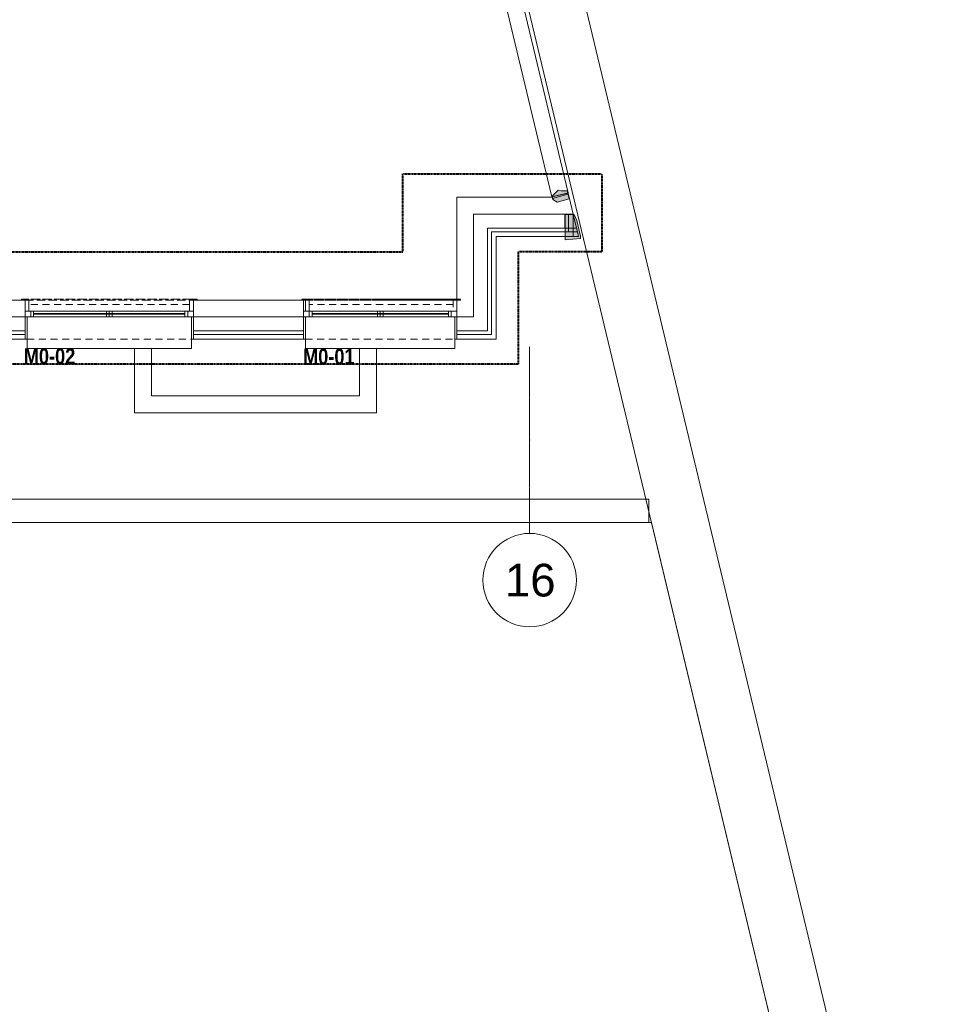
# Model space of a CAD drawing. Header units: millimetres. Extents: x -4899 to 185390, y -66936 to 47814.
# Tile 28 of 37: x 83531 to 93343, y -36586 to -26050. Entities that reach past the tile are written whole.
import ezdxf

# ---------------------------------------------------------------- set-up
doc = ezdxf.new("R2010")
doc.units = ezdxf.units.MM
doc.header["$MEASUREMENT"] = 0
doc.set_wipeout_variables(frame=1)
for name, pattern in [('Points tirets', [6.702778, 3.527778, -1.763889, 0, -1.411111]), ('Tirets petits', [125, 75, -50]), ('Traits', [5.644444, 2.822222, -2.822222]), ('Wipeout_Contour', [1000, 0, -1000])]:
    doc.linetypes.add(name, pattern=pattern)
for name, color, linetype in [('0._Rdch_1_0', 7, 'Continuous'), ('0._Rdch_1_01-01 BAT MITOYEN', 7, 'Continuous'), ('0._Rdch_1_01-01 Terrain 3D.Terrain', 7, 'Continuous'), ('0._Rdch_1_02-01 File _ Axe.Construction', 7, 'Continuous'), ('0._Rdch_1_02-04 Mur.Construction', 7, 'Continuous'), ('0._Rdch_1_02-04 VR et tablettes existantes', 7, 'Continuous'), ('0._Rdch_1_08-01 2D Dessin général.2D', 7, 'Continuous'), ('0._Rdch_1_08-01 contour hachures', 7, 'Continuous'), ('0._Rdch_1_A-WALL-____-OTLN.Modèle IFC', 7, 'Continuous'), ('0._Rdch_1_Fenêtres ARCHICAD', 7, 'Continuous'), ('0._Rdch_1_Marques de fenêtre ARCHICAD', 7, 'Continuous')]:
    doc.layers.add(name, color=color, linetype=linetype)
doc.styles.add('STYLE_GENERE_1', font='ARIALNB.TTF')
doc.styles.add('STYLE_GENERE_5', font='arial.ttf')

msp = doc.modelspace()

# ---------------------------------------------------------------- wipeouts: each hides what was drawn before it
at = {"color": 254, "linetype": 'Wipeout_Contour', "lineweight": 0, "ltscale": 414708.178128}
msp.add_wipeout([(101003, 15164), (-4899, 15164), (-4899, -66936), (101000, -66936), (101003, -39236)], dxfattribs=at).dxf.layer = '0._Rdch_1_0'

# ---------------------------------------------------------------- next in the draw order: wipeouts: each hides what was drawn before it
at = {"color": 254, "linetype": 'Wipeout_Contour', "lineweight": 0, "ltscale": 366166.939619}
msp.add_wipeout([(79129, 15164), (93153, -43365), (93145, -40756), (79746, 15164)], dxfattribs=at).dxf.layer = '0._Rdch_1_01-01 BAT MITOYEN'

# ---------------------------------------------------------------- next in the draw order: hatches: boundary and pattern name
at = {"layer": '0._Rdch_1_08-01 2D Dessin général.2D', "linetype": 'Continuous', "lineweight": 0, "true_color": 0xffffff}
msp.add_hatch(color=7, dxfattribs=at).paths.add_polyline_path([(89237, -27921), (89231, -27940), (89235, -27964), (89399, -27918), (89391, -27891), (89349, -27891)])

# ---------------------------------------------------------------- next in the draw order: linework, layer by layer
at = {"layer": '0._Rdch_1_01-01 BAT MITOYEN', "color": 7, "linetype": 'Continuous', "lineweight": 20, "flags": 128}
for points in [[(79129, 15164), (93153, -43365)], [(93145, -40756), (79746, 15164)]]:
    msp.add_lwpolyline(points, dxfattribs=at)
at = {"layer": '0._Rdch_1_01-01 Terrain 3D.Terrain', "color": 7, "linetype": 'Continuous', "lineweight": 9, "flags": 128}
msp.add_lwpolyline([(101000, -62868), (80045, -62868, 0.252676), (61750, -37877), (61750, -31580), (61750, -31430), (90293, -31430), (91743, -37480), (80478, -37480, 0.208739), (78930, -38023), (77084, -39757, 0.346866), (76717, -42207, -0.116487), (84929, -58118, 0.344824), (86870, -59638), (101001, -59638)], format="xyb", dxfattribs=at)
at = {"layer": '0._Rdch_1_02-04 Mur.Construction', "color": 7, "linetype": 'Continuous', "lineweight": 20}
for p, q in [((83590, -29050), (83590, -29170)), ((85390, -29050), (85390, -29170)), ((79390, -29230), (83590, -29230))]:
    msp.add_line(p, q, dxfattribs=at)
at = {"layer": '0._Rdch_1_02-04 Mur.Construction', "color": 7, "linetype": 'Continuous', "lineweight": 20, "flags": 128}
msp.add_lwpolyline([(83590, -29050), (79390, -29050)], dxfattribs=at)
at = {"layer": '0._Rdch_1_02-04 VR et tablettes existantes', "color": 251, "linetype": 'Tirets petits', "lineweight": 0, "true_color": 0x5d5d5d, "flags": 128}
for points in [[(83550, -29050), (83550, -29040)], [(83550, -29040), (85430, -29040)], [(83550, -29050), (83550, -29040)], [(83550, -29040), (85430, -29040)], [(83630, -29040), (83550, -29040)], [(83550, -29040), (83550, -29050)], [(85430, -29050), (83550, -29050)], [(85430, -29050), (83550, -29050)], [(83550, -29050), (83630, -29050)], [(83590, -29170), (83590, -29050)], [(83590, -29050), (85390, -29050)], [(83590, -29170), (83590, -29050)], [(83590, -29050), (85390, -29050)], [(83630, -29050), (83630, -29040)], [(85350, -29040), (83630, -29040)], [(83630, -29098), (83630, -29040)], [(85430, -29040), (85350, -29040)], [(85350, -29040), (85350, -29050)], [(85350, -29098), (85350, -29040)], [(85350, -29050), (85430, -29050)], [(85390, -29050), (85390, -29170)], [(85390, -29050), (85390, -29170)], [(85430, -29050), (85430, -29040)], [(85430, -29040), (85430, -29050)], [(85430, -29050), (85430, -29040)], [(85390, -29170), (83590, -29170)], [(85390, -29170), (83590, -29170)], [(85350, -29098), (83630, -29098)]]:
    msp.add_lwpolyline(points, dxfattribs=at)
at = {"layer": '0._Rdch_1_02-04 VR et tablettes existantes', "color": 251, "linetype": 'Continuous', "lineweight": 0, "true_color": 0x5d5d5d, "flags": 128}
for points in [[(83590, -29050), (83590, -29170)], [(83630, -29050), (83590, -29050)], [(83630, -29170), (83630, -29050)], [(85350, -29050), (85350, -29170)], [(85390, -29050), (85350, -29050)], [(85390, -29170), (85390, -29050)], [(83630, -29170), (83590, -29170)], [(85390, -29170), (85350, -29170)]]:
    msp.add_lwpolyline(points, dxfattribs=at)
at = {"layer": '0._Rdch_1_08-01 2D Dessin général.2D', "color": 7, "linetype": 'Continuous', "lineweight": 9, "flags": 128}
msp.add_lwpolyline([(89237, -27921), (89231, -27940), (89235, -27964), (89399, -27918), (89391, -27891), (89349, -27891)], close=True, dxfattribs=at)
at = {"layer": '0._Rdch_1_Fenêtres ARCHICAD', "color": 7, "linetype": 'Continuous', "lineweight": 13}
for p, q in [((83650, -29230), (83650, -29170)), ((83650, -29170), (83680, -29170)), ((83680, -29170), (83680, -29230)), ((84490, -29170), (84460, -29170)), ((84460, -29170), (84460, -29230)), ((84490, -29170), (84460, -29170)), ((84460, -29170), (84460, -29230)), ((84490, -29170), (84460, -29170)), ((84460, -29170), (84460, -29230)), ((84490, -29230), (84490, -29170)), ((84490, -29230), (84490, -29170)), ((84490, -29170), (84520, -29170)), ((84490, -29230), (84490, -29170)), ((84490, -29230), (84490, -29170)), ((84490, -29170), (84520, -29170)), ((84490, -29230), (84490, -29170)), ((84490, -29230), (84490, -29170)), ((84490, -29170), (84520, -29170)), ((84520, -29170), (84520, -29230)), ((84520, -29170), (84520, -29230)), ((84520, -29170), (84520, -29230)), ((85330, -29170), (85300, -29170)), ((85300, -29170), (85300, -29230)), ((85330, -29230), (85330, -29170)), ((83680, -29230), (83650, -29230)), ((83680, -29193), (85300, -29193)), ((83680, -29200), (85300, -29200)), ((84520, -29193), (84460, -29193)), ((84520, -29193), (84460, -29193)), ((84520, -29193), (84460, -29193)), ((84520, -29200), (84460, -29200)), ((84520, -29200), (84460, -29200)), ((84520, -29200), (84460, -29200)), ((84460, -29230), (84490, -29230)), ((84460, -29230), (84490, -29230)), ((84460, -29230), (84490, -29230)), ((84520, -29230), (84490, -29230)), ((84520, -29230), (84490, -29230)), ((84520, -29230), (84490, -29230)), ((85300, -29230), (85330, -29230))]:
    msp.add_line(p, q, dxfattribs=at)
at = {"layer": '0._Rdch_1_Fenêtres ARCHICAD', "color": 7, "linetype": 'Continuous', "lineweight": 5}
for p, q in [((83650, -29170), (85330, -29170)), ((83680, -29170), (85300, -29170)), ((84520, -29170), (84460, -29170)), ((84520, -29170), (84460, -29170)), ((84520, -29170), (84460, -29170)), ((83650, -29230), (85330, -29230)), ((83680, -29230), (85300, -29230)), ((84520, -29230), (84460, -29230)), ((84520, -29230), (84460, -29230)), ((84520, -29230), (84460, -29230)), ((85370, -29570), (83610, -29570))]:
    msp.add_line(p, q, dxfattribs=at)
at = {"layer": '0._Rdch_1_Fenêtres ARCHICAD', "color": 7, "linetype": 'Continuous', "lineweight": 13, "flags": 128}
for points in [[(83590, -29230), (83590, -29170), (83650, -29170), (83650, -29230)], [(85390, -29230), (85390, -29170), (85330, -29170), (85330, -29230)]]:
    msp.add_lwpolyline(points, close=True, dxfattribs=at)

# ---------------------------------------------------------------- next in the draw order: texts
at = {"layer": '0._Rdch_1_Marques de fenêtre ARCHICAD', "color": 7, "linetype": 'Continuous', "lineweight": 9, "insert": (83574, -29738), "char_height": 170, "attachment_point": 7, "style": 'STYLE_GENERE_1'}
msp.add_mtext('\\A1;\\pt0;M0-02', dxfattribs=at)

# ---------------------------------------------------------------- next in the draw order: wipeouts: each hides what was drawn before it
at = {"color": 254, "linetype": 'Wipeout_Contour', "lineweight": 0, "ltscale": 324223.512244}
msp.add_wipeout([(58750, -31430), (90267, -31430), (90267, -31180), (58750, -31180)], dxfattribs=at).dxf.layer = '0._Rdch_1_01-01 BAT MITOYEN'
at = {"color": 254, "linetype": 'Wipeout_Contour', "lineweight": 0, "ltscale": 346494.537174}
msp.add_wipeout([(79335, -29470), (83590, -29470), (83590, -29420), (79335, -29420)], dxfattribs=at).dxf.layer = '0._Rdch_1_02-04 Mur.Construction'
at = {"color": 254, "linetype": 'Wipeout_Contour', "lineweight": 0, "ltscale": 270273.468817}
msp.add_wipeout([(84940, -30076), (84760, -30256), (84940, -30256)], dxfattribs=at).dxf.layer = '0._Rdch_1_02-04 Mur.Construction'
at = {"color": 254, "linetype": 'Wipeout_Contour', "lineweight": 0, "ltscale": 364802.124961}
msp.add_wipeout([(87047, -18075), (86872, -18117), (89227, -27946), (89402, -27904)], dxfattribs=at).dxf.layer = '0._Rdch_1_A-WALL-____-OTLN.Modèle IFC'

# ---------------------------------------------------------------- next in the draw order: linework, layer by layer
at = {"layer": '0._Rdch_1_01-01 BAT MITOYEN', "color": 7, "linetype": 'Continuous', "lineweight": 9, "flags": 128}
for points in [[(90267, -31180), (58750, -31180)], [(90267, -31430), (90267, -31180)], [(58750, -31430), (90267, -31430)]]:
    msp.add_lwpolyline(points, dxfattribs=at)
at = {"layer": '0._Rdch_1_A-WALL-____-OTLN.Modèle IFC', "color": 7, "linetype": 'Continuous', "lineweight": 20, "flags": 128}
for points in [[(89402, -27904), (87047, -18075)], [(87654, -21380), (89227, -27946)], [(89227, -27946), (89402, -27904)]]:
    msp.add_lwpolyline(points, dxfattribs=at)

# ---------------------------------------------------------------- next in the draw order: wipeouts: each hides what was drawn before it
at = {"color": 254, "linetype": 'Wipeout_Contour', "lineweight": 0, "ltscale": 346508.373521}
msp.add_wipeout([(79375, -29420), (83590, -29420), (83590, -29380), (79375, -29380)], dxfattribs=at).dxf.layer = '0._Rdch_1_02-04 Mur.Construction'
at = {"color": 254, "linetype": 'Wipeout_Contour', "lineweight": 0, "ltscale": 359755.672173}
msp.add_wipeout([(84940, -30076), (84940, -29570), (84760, -29570), (84760, -30076)], dxfattribs=at).dxf.layer = '0._Rdch_1_02-04 Mur.Construction'

# ---------------------------------------------------------------- next in the draw order: linework, layer by layer
at = {"layer": '0._Rdch_1_02-04 Mur.Construction', "color": 7, "linetype": 'Continuous', "lineweight": 20}
for p, q in [((83590, -29380), (83590, -29170)), ((79375, -29380), (83590, -29380)), ((83590, -29420), (83590, -29380)), ((83590, -29470), (83590, -29420))]:
    msp.add_line(p, q, dxfattribs=at)
at = {"layer": '0._Rdch_1_02-04 Mur.Construction', "color": 7, "linetype": 'Continuous', "lineweight": 9}
msp.add_line((79375, -29420), (83590, -29420), dxfattribs=at)
at = {"layer": '0._Rdch_1_02-04 Mur.Construction', "color": 7, "linetype": 'Continuous', "lineweight": 20, "flags": 128}
msp.add_lwpolyline([(79335, -29470), (83590, -29470)], dxfattribs=at)
at = {"layer": '0._Rdch_1_02-04 Mur.Construction', "color": 7, "linetype": 'Continuous', "lineweight": 9, "flags": 128}
msp.add_lwpolyline([(84760, -29570), (84940, -29570)], dxfattribs=at)
at = {"layer": '0._Rdch_1_Fenêtres ARCHICAD', "color": 7, "linetype": 'Continuous', "lineweight": 5}
msp.add_line((83610, -29570), (83610, -29470), dxfattribs=at)
at = {"layer": '0._Rdch_1_Fenêtres ARCHICAD', "color": 7, "linetype": 'Continuous', "lineweight": 13, "flags": 128}
msp.add_lwpolyline([(83610, -29230), (83610, -29470), (83590, -29470), (83590, -29230)], close=True, dxfattribs=at)

# ---------------------------------------------------------------- next in the draw order: wipeouts: each hides what was drawn before it
at = {"color": 254, "linetype": 'Wipeout_Contour', "lineweight": 0, "ltscale": 382514.280376}
msp.add_wipeout([(85864, 15164), (85658, 15164), (97815, -35570), (98010, -35524)], dxfattribs=at).dxf.layer = '0._Rdch_1_01-01 BAT MITOYEN'
at = {"color": 254, "linetype": 'Wipeout_Contour', "lineweight": 0, "ltscale": 270044.179232}
msp.add_wipeout([(84760, -30076), (84760, -30256), (84940, -30076)], dxfattribs=at).dxf.layer = '0._Rdch_1_02-04 Mur.Construction'

# ---------------------------------------------------------------- next in the draw order: hatches: boundary and pattern name
at = {"layer": '0._Rdch_1_08-01 2D Dessin général.2D', "linetype": 'Continuous', "lineweight": 0, "true_color": 0xffffff}
msp.add_hatch(color=7, dxfattribs=at).paths.add_polyline_path([(89296, -27875), (89232, -27937), (89237, -27973), (89284, -28004), (89412, -27967), (89392, -27883), (89328, -27880)])

# ---------------------------------------------------------------- next in the draw order: linework, layer by layer
at = {"layer": '0._Rdch_1_02-01 File _ Axe.Construction', "color": 7, "linetype": 'Points tirets', "lineweight": 5}
for q in [(88990, -29547), (88990, -31547)]:
    msp.add_line((88990, -30547), q, dxfattribs=at)
at = {"layer": '0._Rdch_1_02-01 File _ Axe.Construction', "color": 7, "linetype": 'Continuous', "lineweight": 9}
msp.add_circle((88990, -32047), 500, dxfattribs=at)
at = {"layer": '0._Rdch_1_02-01 File _ Axe.Construction', "color": 7, "linetype": 'Points tirets', "lineweight": 5}
msp.add_point((88990, -30547), dxfattribs=at)
msp.add_point((88990, -30547), dxfattribs=at)
at = {"layer": '0._Rdch_1_02-04 Mur.Construction', "color": 7, "linetype": 'Continuous', "lineweight": 20}
for p, q in [((88540, -28130), (88390, -28130)), ((88390, -29050), (88390, -28130)), ((88540, -28130), (88390, -28130)), ((88540, -28130), (89271, -28130)), ((89271, -28130), (89351, -28130)), ((89351, -28130), (89457, -28130)), ((86570, -29050), (86570, -29170)), ((88210, -29050), (88210, -29170)), ((88390, -29230), (88390, -29050)), ((85390, -29230), (86570, -29230)), ((88210, -29230), (88390, -29230)), ((88210, -29230), (88390, -29230))]:
    msp.add_line(p, q, dxfattribs=at)
at = {"layer": '0._Rdch_1_02-04 Mur.Construction', "color": 7, "linetype": 'Continuous', "lineweight": 20, "flags": 128}
for points in [[(89403, -27905), (89228, -27947)], [(89413, -27950), (89403, -27905)], [(88210, -27950), (88390, -27950)], [(88210, -27950), (88210, -29050)], [(89228, -27950), (88390, -27950)], [(89228, -27947), (89228, -27950)], [(89457, -28130), (89413, -27950)], [(86570, -29050), (85390, -29050)]]:
    msp.add_lwpolyline(points, dxfattribs=at)
at = {"layer": '0._Rdch_1_02-04 Mur.Construction', "color": 7, "linetype": 'Continuous', "lineweight": 9, "flags": 128}
for points in [[(84760, -29570), (84760, -30256)], [(84940, -30076), (84940, -29570)], [(84760, -30256), (84940, -30256)]]:
    msp.add_lwpolyline(points, dxfattribs=at)
at = {"layer": '0._Rdch_1_02-04 VR et tablettes existantes', "color": 251, "linetype": 'Tirets petits', "lineweight": 0, "true_color": 0x5d5d5d, "flags": 128}
for points in [[(86550, -29050), (86550, -29040)], [(86550, -29040), (88250, -29040)], [(86550, -29050), (86550, -29040)], [(86550, -29040), (88170, -29040)], [(86630, -29040), (86550, -29040)], [(86550, -29040), (86550, -29050)], [(88250, -29050), (86550, -29050)], [(88170, -29050), (86550, -29050)], [(86550, -29050), (86630, -29050)], [(86590, -29170), (86590, -29050)], [(86590, -29050), (88210, -29050)], [(86590, -29170), (86590, -29050)], [(86590, -29050), (88210, -29050)], [(86590, -29050), (86590, -29170)], [(86630, -29050), (86590, -29050)], [(86630, -29050), (86630, -29040)], [(86630, -29098), (86630, -29040)], [(88170, -29040), (86630, -29040)], [(86630, -29170), (86630, -29050)], [(88170, -29040), (88170, -29050)], [(88250, -29040), (88170, -29040)], [(88170, -29040), (88170, -29050)], [(88170, -29098), (88170, -29040)], [(88170, -29050), (88170, -29170)], [(88210, -29050), (88170, -29050)], [(88170, -29050), (88250, -29050)], [(88210, -29050), (88210, -29170)], [(88210, -29050), (88210, -29170)], [(88210, -29170), (88210, -29050)], [(88250, -29050), (88250, -29040)], [(88250, -29050), (88250, -29040)], [(88210, -29170), (86590, -29170)], [(88210, -29170), (86590, -29170)], [(86630, -29170), (86590, -29170)], [(88170, -29098), (86630, -29098)], [(88210, -29170), (88170, -29170)]]:
    msp.add_lwpolyline(points, dxfattribs=at)
at = {"layer": '0._Rdch_1_08-01 2D Dessin général.2D', "color": 255, "linetype": 'Continuous', "lineweight": 0, "flags": 128}
msp.add_lwpolyline([(89296, -27875), (89232, -27937), (89237, -27973), (89284, -28004), (89412, -27967), (89392, -27883), (89328, -27880)], close=True, dxfattribs=at)
at = {"layer": '0._Rdch_1_Fenêtres ARCHICAD', "color": 7, "linetype": 'Continuous', "lineweight": 13}
for p, q in [((86630, -29230), (86630, -29170)), ((86630, -29170), (86660, -29170)), ((86660, -29170), (86660, -29230)), ((87390, -29170), (87360, -29170)), ((87360, -29170), (87360, -29230)), ((87390, -29170), (87360, -29170)), ((87360, -29170), (87360, -29230)), ((87390, -29170), (87360, -29170)), ((87360, -29170), (87360, -29230)), ((87390, -29230), (87390, -29170)), ((87390, -29230), (87390, -29170)), ((87390, -29170), (87420, -29170)), ((87390, -29230), (87390, -29170)), ((87390, -29230), (87390, -29170)), ((87390, -29170), (87420, -29170)), ((87390, -29230), (87390, -29170)), ((87390, -29230), (87390, -29170)), ((87390, -29170), (87420, -29170)), ((87420, -29170), (87420, -29230)), ((87420, -29170), (87420, -29230)), ((87420, -29170), (87420, -29230)), ((88150, -29170), (88120, -29170)), ((88120, -29170), (88120, -29230)), ((88150, -29230), (88150, -29170)), ((86660, -29230), (86630, -29230)), ((86660, -29193), (88120, -29193)), ((86660, -29200), (88120, -29200)), ((87420, -29193), (87360, -29193)), ((87420, -29193), (87360, -29193)), ((87420, -29193), (87360, -29193)), ((87420, -29200), (87360, -29200)), ((87420, -29200), (87360, -29200)), ((87420, -29200), (87360, -29200)), ((87360, -29230), (87390, -29230)), ((87360, -29230), (87390, -29230)), ((87360, -29230), (87390, -29230)), ((87420, -29230), (87390, -29230)), ((87420, -29230), (87390, -29230)), ((87420, -29230), (87390, -29230)), ((88120, -29230), (88150, -29230))]:
    msp.add_line(p, q, dxfattribs=at)
at = {"layer": '0._Rdch_1_Fenêtres ARCHICAD', "color": 7, "linetype": 'Continuous', "lineweight": 5}
for p, q in [((86630, -29170), (88150, -29170)), ((86660, -29170), (88120, -29170)), ((87420, -29170), (87360, -29170)), ((87420, -29170), (87360, -29170)), ((87420, -29170), (87360, -29170)), ((86630, -29230), (88150, -29230)), ((86660, -29230), (88120, -29230)), ((87420, -29230), (87360, -29230)), ((87420, -29230), (87360, -29230)), ((87420, -29230), (87360, -29230)), ((88190, -29570), (86590, -29570))]:
    msp.add_line(p, q, dxfattribs=at)
at = {"layer": '0._Rdch_1_Fenêtres ARCHICAD', "color": 7, "linetype": 'Continuous', "lineweight": 13, "flags": 128}
for points in [[(86570, -29230), (86570, -29170), (86630, -29170), (86630, -29230)], [(88210, -29230), (88210, -29170), (88150, -29170), (88150, -29230)]]:
    msp.add_lwpolyline(points, close=True, dxfattribs=at)

# ---------------------------------------------------------------- next in the draw order: texts
at = {"layer": '0._Rdch_1_02-01 File _ Axe.Construction', "color": 7, "linetype": 'Continuous', "lineweight": 9, "insert": (88724, -31872), "char_height": 350, "attachment_point": 1, "style": 'STYLE_GENERE_5'}
msp.add_mtext('\\A1;\\pt0;16', dxfattribs=at)

# ---------------------------------------------------------------- next in the draw order: wipeouts: each hides what was drawn before it
at = {"color": 254, "linetype": 'Wipeout_Contour', "lineweight": 0, "ltscale": 279100.803309}
msp.add_wipeout([(88580, -28320), (88630, -28370), (88630, -28320)], dxfattribs=at).dxf.layer = '0._Rdch_1_02-04 Mur.Construction'
at = {"color": 254, "linetype": 'Wipeout_Contour', "lineweight": 0, "ltscale": 281632.178076}
msp.add_wipeout([(89502, -28320), (89480, -28320), (89514, -28370)], dxfattribs=at).dxf.layer = '0._Rdch_1_02-04 Mur.Construction'
at = {"color": 254, "linetype": 'Wipeout_Contour', "lineweight": 0, "ltscale": 363529.086261}
msp.add_wipeout([(85390, -29420), (85390, -29470), (86570, -29470), (86570, -29420)], dxfattribs=at).dxf.layer = '0._Rdch_1_02-04 Mur.Construction'
at = {"color": 254, "linetype": 'Wipeout_Contour', "lineweight": 0, "ltscale": 280092.851479}
msp.add_wipeout([(88580, -29470), (88630, -29470), (88580, -29420)], dxfattribs=at).dxf.layer = '0._Rdch_1_02-04 Mur.Construction'

# ---------------------------------------------------------------- next in the draw order: wipeouts: each hides what was drawn before it
at = {"color": 254, "linetype": 'Wipeout_Contour', "lineweight": 0, "ltscale": 278927.868991}
msp.add_wipeout([(88540, -28280), (88580, -28320), (88580, -28280)], dxfattribs=at).dxf.layer = '0._Rdch_1_02-04 Mur.Construction'
at = {"color": 254, "linetype": 'Wipeout_Contour', "lineweight": 0, "ltscale": 375401.049416}
msp.add_wipeout([(89453, -28280), (89480, -28320), (89502, -28320), (89492, -28280)], dxfattribs=at).dxf.layer = '0._Rdch_1_02-04 Mur.Construction'
at = {"color": 254, "linetype": 'Wipeout_Contour', "lineweight": 0, "ltscale": 363470.801835}
msp.add_wipeout([(85390, -29380), (85390, -29420), (86570, -29420), (86570, -29380)], dxfattribs=at).dxf.layer = '0._Rdch_1_02-04 Mur.Construction'
at = {"color": 254, "linetype": 'Wipeout_Contour', "lineweight": 0, "ltscale": 279925.337331}
msp.add_wipeout([(88540, -29420), (88580, -29420), (88540, -29380)], dxfattribs=at).dxf.layer = '0._Rdch_1_02-04 Mur.Construction'
at = {"color": 254, "linetype": 'Wipeout_Contour', "lineweight": 0, "ltscale": 368863.408311}
msp.add_wipeout([(87350, -30076), (87350, -29570), (87170, -29570), (87170, -30076)], dxfattribs=at).dxf.layer = '0._Rdch_1_02-04 Mur.Construction'

# ---------------------------------------------------------------- next in the draw order: linework, layer by layer
at = {"layer": '0._Rdch_1_02-04 Mur.Construction', "color": 7, "linetype": 'Continuous', "lineweight": 20}
for p, q in [((85390, -29380), (85390, -29170)), ((86570, -29380), (86570, -29170)), ((85390, -29380), (86570, -29380)), ((85390, -29420), (85390, -29380)), ((86570, -29420), (86570, -29380)), ((85390, -29470), (85390, -29420)), ((86570, -29470), (86570, -29420))]:
    msp.add_line(p, q, dxfattribs=at)
at = {"layer": '0._Rdch_1_02-04 Mur.Construction', "color": 7, "linetype": 'Continuous', "lineweight": 9}
msp.add_line((85390, -29420), (86570, -29420), dxfattribs=at)
at = {"layer": '0._Rdch_1_02-04 Mur.Construction', "color": 7, "linetype": 'Continuous', "lineweight": 20, "flags": 128}
msp.add_lwpolyline([(85390, -29470), (86570, -29470)], dxfattribs=at)
at = {"layer": '0._Rdch_1_02-04 Mur.Construction', "color": 7, "linetype": 'Continuous', "lineweight": 9, "flags": 128}
for points in [[(87350, -29570), (87170, -29570)], [(87170, -29570), (87170, -30076)], [(87350, -30076), (87350, -29570)]]:
    msp.add_lwpolyline(points, dxfattribs=at)
at = {"layer": '0._Rdch_1_08-01 2D Dessin général.2D', "color": 7, "linetype": 'Tirets petits', "lineweight": 9}
msp.add_line((83610, -29470), (85370, -29470), dxfattribs=at)
at = {"layer": '0._Rdch_1_Fenêtres ARCHICAD', "color": 7, "linetype": 'Continuous', "lineweight": 5}
for p, q in [((85370, -29470), (85370, -29570)), ((86590, -29570), (86590, -29470))]:
    msp.add_line(p, q, dxfattribs=at)
at = {"layer": '0._Rdch_1_Fenêtres ARCHICAD', "color": 7, "linetype": 'Continuous', "lineweight": 13, "flags": 128}
for points in [[(85390, -29230), (85390, -29470), (85370, -29470), (85370, -29230)], [(86590, -29230), (86590, -29470), (86570, -29470), (86570, -29230)]]:
    msp.add_lwpolyline(points, close=True, dxfattribs=at)

# ---------------------------------------------------------------- next in the draw order: texts
at = {"layer": '0._Rdch_1_Marques de fenêtre ARCHICAD', "color": 7, "linetype": 'Continuous', "lineweight": 9, "insert": (86564, -29742), "char_height": 170, "attachment_point": 7, "style": 'STYLE_GENERE_1'}
msp.add_mtext('\\A1;\\pt0;M0-01', dxfattribs=at)

# ---------------------------------------------------------------- next in the draw order: wipeouts: each hides what was drawn before it
at = {"color": 254, "linetype": 'Wipeout_Contour', "lineweight": 0, "ltscale": 280123.267947}
msp.add_wipeout([(88630, -29420), (88580, -29420), (88630, -29470)], dxfattribs=at).dxf.layer = '0._Rdch_1_02-04 Mur.Construction'

# ---------------------------------------------------------------- next in the draw order: wipeouts: each hides what was drawn before it
at = {"color": 254, "linetype": 'Wipeout_Contour', "lineweight": 0, "ltscale": 372795.004532}
msp.add_wipeout([(88630, -28370), (88580, -28370), (88580, -29420), (88630, -29420)], dxfattribs=at).dxf.layer = '0._Rdch_1_02-04 Mur.Construction'
at = {"color": 254, "linetype": 'Wipeout_Contour', "lineweight": 0, "ltscale": 365099.810459}
msp.add_wipeout([(84940, -30256), (87350, -30256), (87350, -30076), (84940, -30076)], dxfattribs=at).dxf.layer = '0._Rdch_1_02-04 Mur.Construction'

# ---------------------------------------------------------------- next in the draw order: linework, layer by layer
at = {"layer": '0._Rdch_1_02-04 Mur.Construction', "color": 7, "linetype": 'Continuous', "lineweight": 9, "flags": 128}
for points in [[(87170, -30076), (84940, -30076)], [(87350, -30256), (87350, -30076)], [(84940, -30256), (87350, -30256)]]:
    msp.add_lwpolyline(points, dxfattribs=at)

# ---------------------------------------------------------------- next in the draw order: wipeouts: each hides what was drawn before it
at = {"color": 254, "linetype": 'Wipeout_Contour', "lineweight": 0, "ltscale": 279069.672498}
msp.add_wipeout([(88580, -28370), (88630, -28370), (88580, -28320)], dxfattribs=at).dxf.layer = '0._Rdch_1_02-04 Mur.Construction'
at = {"color": 254, "linetype": 'Wipeout_Contour', "lineweight": 0, "ltscale": 279949.433285}
msp.add_wipeout([(88540, -29380), (88580, -29420), (88580, -29380)], dxfattribs=at).dxf.layer = '0._Rdch_1_02-04 Mur.Construction'

# ---------------------------------------------------------------- next in the draw order: linework, layer by layer
at = {"layer": '0._Rdch_1_02-04 Mur.Construction', "color": 7, "linetype": 'Continuous', "lineweight": 20, "flags": 128}
msp.add_lwpolyline([(88630, -29470), (88580, -29470)], dxfattribs=at)

# ---------------------------------------------------------------- next in the draw order: wipeouts: each hides what was drawn before it
at = {"color": 254, "linetype": 'Wipeout_Contour', "lineweight": 0, "ltscale": 372568.191291}
msp.add_wipeout([(88540, -28320), (88540, -29380), (88580, -29380), (88580, -28320)], dxfattribs=at).dxf.layer = '0._Rdch_1_02-04 Mur.Construction'

# ---------------------------------------------------------------- next in the draw order: linework, layer by layer
at = {"layer": '0._Rdch_1_02-04 Mur.Construction', "color": 7, "linetype": 'Continuous', "lineweight": 20}
for p, q in [((88540, -29380), (88540, -29230)), ((88390, -29380), (88540, -29380))]:
    msp.add_line(p, q, dxfattribs=at)
at = {"layer": '0._Rdch_1_02-04 Mur.Construction', "color": 7, "linetype": 'Continuous', "lineweight": 9}
msp.add_line((88580, -29420), (88580, -29380), dxfattribs=at)

# ---------------------------------------------------------------- next in the draw order: wipeouts: each hides what was drawn before it
at = {"color": 254, "linetype": 'Wipeout_Contour', "lineweight": 0, "ltscale": 278903.199802}
msp.add_wipeout([(88540, -28320), (88580, -28320), (88540, -28280)], dxfattribs=at).dxf.layer = '0._Rdch_1_02-04 Mur.Construction'

# ---------------------------------------------------------------- next in the draw order: linework, layer by layer
at = {"layer": '0._Rdch_1_02-04 Mur.Construction', "color": 7, "linetype": 'Continuous', "lineweight": 20}
for p in [(88580, -28280), (88540, -29230)]:
    msp.add_line(p, (88540, -28280), dxfattribs=at)
at = {"layer": '0._Rdch_1_02-04 Mur.Construction', "color": 7, "linetype": 'Continuous', "lineweight": 9}
msp.add_line((88580, -29380), (88580, -28320), dxfattribs=at)
at = {"layer": '0._Rdch_1_02-04 Mur.Construction', "color": 7, "linetype": 'Continuous', "lineweight": 20, "flags": 128}
msp.add_lwpolyline([(88630, -29470), (88630, -28370)], dxfattribs=at)

# ---------------------------------------------------------------- next in the draw order: wipeouts: each hides what was drawn before it
at = {"color": 254, "linetype": 'Wipeout_Contour', "lineweight": 0, "ltscale": 373861.304748}
msp.add_wipeout([(88630, -28370), (89514, -28370), (89480, -28320), (88630, -28320)], dxfattribs=at).dxf.layer = '0._Rdch_1_02-04 Mur.Construction'
at = {"color": 254, "linetype": 'Wipeout_Contour', "lineweight": 0, "ltscale": 372680.445756}
msp.add_wipeout([(88580, -29420), (88210, -29420), (88210, -29470), (88580, -29470)], dxfattribs=at).dxf.layer = '0._Rdch_1_02-04 Mur.Construction'

# ---------------------------------------------------------------- next in the draw order: wipeouts: each hides what was drawn before it
at = {"color": 254, "linetype": 'Wipeout_Contour', "lineweight": 0, "ltscale": 373653.105464}
msp.add_wipeout([(88580, -28320), (89480, -28320), (89453, -28280), (88580, -28280)], dxfattribs=at).dxf.layer = '0._Rdch_1_02-04 Mur.Construction'
at = {"color": 254, "linetype": 'Wipeout_Contour', "lineweight": 0, "ltscale": 372547.66892}
msp.add_wipeout([(88540, -29380), (88210, -29380), (88210, -29420), (88540, -29420)], dxfattribs=at).dxf.layer = '0._Rdch_1_02-04 Mur.Construction'

# ---------------------------------------------------------------- next in the draw order: hatches: boundary and pattern name
at = {"layer": '0._Rdch_1_08-01 2D Dessin général.2D', "linetype": 'Continuous', "lineweight": 0, "true_color": 0xffffff}
msp.add_hatch(color=7, dxfattribs=at).paths.add_polyline_path([(89371, -28135), (89371, -28404), (89533, -28390), (89533, -28365), (89494, -28198), (89465, -28135)])

# ---------------------------------------------------------------- next in the draw order: linework, layer by layer
at = {"layer": '0._Rdch_1_01-01 BAT MITOYEN', "color": 7, "linetype": 'Continuous', "lineweight": 9, "flags": 128}
msp.add_lwpolyline([(79129, 15164), (93153, -43365), (93169, -48550), (101002, -48526)], dxfattribs=at)
at = {"layer": '0._Rdch_1_02-04 Mur.Construction', "color": 7, "linetype": 'Continuous', "lineweight": 20}
for p, q in [((88580, -28280), (88540, -28280)), ((88580, -28280), (89453, -28280)), ((89453, -28280), (89492, -28280)), ((88210, -29380), (88210, -29170)), ((88210, -29380), (88390, -29380)), ((88210, -29420), (88210, -29380)), ((88390, -29380), (88540, -29380)), ((88210, -29470), (88210, -29420))]:
    msp.add_line(p, q, dxfattribs=at)
at = {"layer": '0._Rdch_1_02-04 Mur.Construction', "color": 7, "linetype": 'Continuous', "lineweight": 9}
for p, q in [((88580, -28320), (89480, -28320)), ((89480, -28320), (89502, -28320)), ((88210, -29420), (88540, -29420)), ((88540, -29420), (88580, -29420))]:
    msp.add_line(p, q, dxfattribs=at)
at = {"layer": '0._Rdch_1_02-04 Mur.Construction', "color": 7, "linetype": 'Continuous', "lineweight": 20, "flags": 128}
for points in [[(89492, -28280), (89457, -28130)], [(89502, -28320), (89492, -28280)], [(89514, -28370), (89502, -28320)], [(88630, -28370), (89514, -28370)], [(88210, -29470), (88580, -29470)]]:
    msp.add_lwpolyline(points, dxfattribs=at)
at = {"layer": '0._Rdch_1_08-01 2D Dessin général.2D', "color": 7, "linetype": 'Continuous', "lineweight": 20}
for p, q in [((89367, -28130), (89367, -28280)), ((89457, -28130), (89457, -28370)), ((89371, -28370), (89457, -28370))]:
    msp.add_line(p, q, dxfattribs=at)
at = {"layer": '0._Rdch_1_08-01 2D Dessin général.2D', "color": 7, "linetype": 'Continuous', "lineweight": 9}
for p in [(89407, -28130), (89371, -28320)]:
    msp.add_line(p, (89407, -28320), dxfattribs=at)
at = {"layer": '0._Rdch_1_08-01 2D Dessin général.2D', "color": 7, "linetype": 'Tirets petits', "lineweight": 9}
msp.add_line((86590, -29470), (88210, -29470), dxfattribs=at)
at = {"layer": '0._Rdch_1_08-01 2D Dessin général.2D', "color": 255, "linetype": 'Continuous', "lineweight": 0, "flags": 128}
msp.add_lwpolyline([(89371, -28135), (89371, -28404), (89533, -28390), (89533, -28365), (89494, -28198), (89465, -28135)], close=True, dxfattribs=at)
at = {"layer": '0._Rdch_1_08-01 contour hachures', "color": 7, "linetype": 'Traits', "lineweight": 40, "flags": 128}
msp.add_lwpolyline([(34077, -24121), (44498, -24121), (44498, -26589), (59577, -28143), (59577, -28534), (87631, -28534), (87631, -27701), (89762, -27701), (89762, -28534), (88867, -28534), (88867, -29736), (58257, -29736), (58257, -29265), (42913, -27760), (42913, -25953), (41548, -25953), (41548, -27760), (35361, -27760), (35361, -29736), (30292, -29736), (30292, -28534), (34077, -28534)], close=True, dxfattribs=at)
at = {"layer": '0._Rdch_1_Fenêtres ARCHICAD', "color": 7, "linetype": 'Continuous', "lineweight": 5}
msp.add_line((88190, -29470), (88190, -29570), dxfattribs=at)
at = {"layer": '0._Rdch_1_Fenêtres ARCHICAD', "color": 7, "linetype": 'Continuous', "lineweight": 13, "flags": 128}
msp.add_lwpolyline([(88210, -29230), (88210, -29470), (88190, -29470), (88190, -29230)], close=True, dxfattribs=at)

doc.saveas('drawing.dxf')
